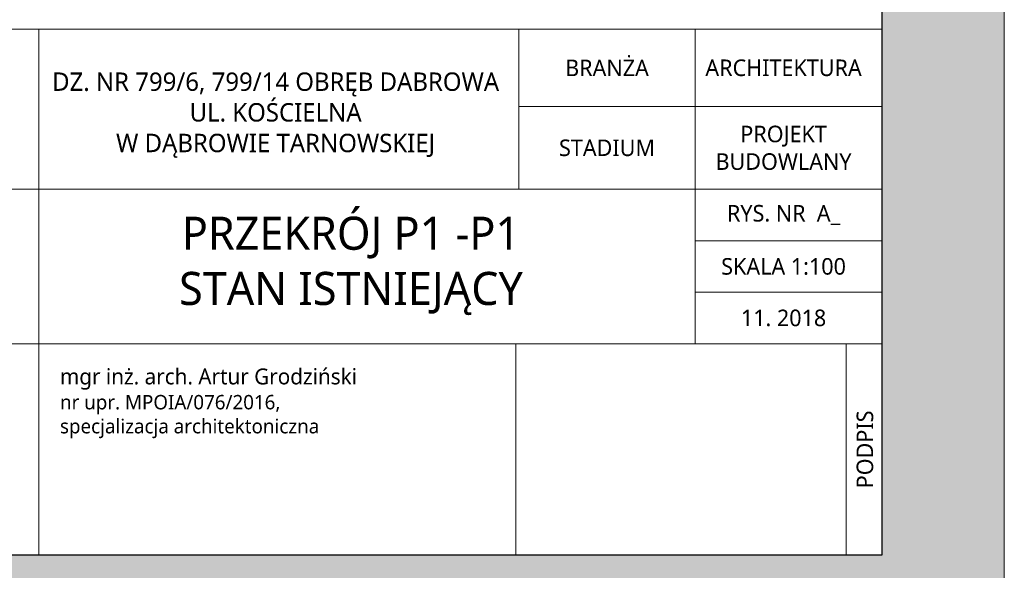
# Model space of a CAD drawing. Header units: millimetres. Extents: x -221 to 149158, y -114258 to 0.
# Tile 60 of 219: x 80037 to 80840, y -46578 to -46129. Entities that reach past the tile are written whole.
import ezdxf

# ---------------------------------------------------------------- set-up
doc = ezdxf.new("R2010")
doc.units = ezdxf.units.MM
doc.layers.get('0').update_dxf_attribs({"lineweight": 0})
doc.layers.add('A-opisram.ART', color=250, linetype='Continuous', lineweight=0)
doc.layers.add('opis..KF', color=250, linetype='Continuous', lineweight=15)
doc.layers.add('A-pomocram.ART', color=254, linetype='Continuous', lineweight=0, plot=False)
doc.layers.add('A-przekrycieram.ART', color=7, linetype='Continuous', lineweight=0, true_color=0xffffff)
doc.styles.add('ARCH', font='segoeuil.ttf')

# ---------------------------------------------------------------- blocks, each defined once
blk = doc.blocks.new('*U1697')
at = {"layer": 'A-przekrycieram.ART'}
h = blk.add_hatch(color=256, dxfattribs=at)
h.dxf.hatch_style = 1
h.paths.add_polyline_path([(0, 2970), (4200, 2970), (4200, 0), (0, 0)])
h.paths.add_polyline_path([(200, 2870), (4100, 2870), (4100, 100), (200, 100)], flags=16)
at = {"layer": 'A-opisram.ART', "lineweight": 30}
blk.add_lwpolyline([(200, 2870), (4100, 2870), (4100, 100), (200, 100)], close=True, dxfattribs=at)
at = {"layer": 'A-pomocram.ART'}
blk.add_lwpolyline([(0, 2970), (4200, 2970), (4200, 0), (0, 0)], close=True, dxfattribs=at)

msp = doc.modelspace()

# ---------------------------------------------------------------- linework, layer by layer
at = {"layer": 'opis..KF'}
for points in [[(80739.68, -46024.77), (79899.12, -46024.77), (79899.12, -46137.27), (80739.68, -46137.27)], [(80052.12, -46137.27), (79899.12, -46137.27), (79899.12, -46267.77), (80052.12, -46267.77)], [(80052.12, -46137.27), (80443.62, -46137.27), (80443.62, -46267.77), (80052.12, -46267.77)], [(80443.62, -46137.27), (80587.62, -46137.27), (80587.62, -46200.27), (80443.62, -46200.27)], [(80587.62, -46137.27), (80739.68, -46137.27), (80739.68, -46200.27), (80587.62, -46200.27)], [(80443.62, -46200.27), (80587.62, -46200.27), (80587.62, -46267.77), (80443.62, -46267.77)], [(80587.62, -46200.27), (80739.68, -46200.27), (80739.68, -46267.77), (80587.62, -46267.77)], [(80052.12, -46267.77), (79899.12, -46267.77), (79899.12, -46393.77), (80052.12, -46393.77)], [(80587.62, -46267.77), (80052.12, -46267.77), (80052.12, -46393.77), (80587.62, -46393.77)], [(80587.62, -46267.77), (80739.68, -46267.77), (80739.68, -46309.77), (80587.62, -46309.77)], [(80587.62, -46309.77), (80739.68, -46309.77), (80739.68, -46351.77), (80587.62, -46351.77)], [(80587.62, -46351.77), (80739.68, -46351.77), (80739.68, -46393.77), (80587.62, -46393.77)], [(80052.12, -46393.77), (79899.12, -46393.77), (79899.12, -46566.02), (80052.12, -46566.02)], [(80052.12, -46393.77), (80441.36, -46393.77), (80441.36, -46566.02), (80052.12, -46566.02)], [(80739.68, -46393.77), (80731.62, -46393.77), (80731.62, -46393.77), (80441.36, -46393.77), (80441.36, -46566.02), (80739.68, -46566.02)], [(80710.62, -46566.02), (80710.62, -46393.77), (80739.68, -46393.77), (80739.68, -46566.02)]]:
    msp.add_lwpolyline(points, close=True, dxfattribs=at)

# ---------------------------------------------------------------- block references
msp.add_blockref('*U1697', (76639.68, -46666.02))

# ---------------------------------------------------------------- texts
at = {"layer": 'opis..KF', "style": 'ARCH'}
for s, insert, char_height, width, attachment_point in [('\\A1;BRANŻA', (80515.62, -46168.77), 13.5, 144, 5), ('\\A1;ARCHITEKTURA', (80659.62, -46168.77), 13.5, 144, 5), ('\\A1;DZ. NR 799/6, 799/14 OBRĘB DABROWA\\PUL. KOŚCIELNA \\PW DĄBROWIE TARNOWSKIEJ', (80245.32, -46207.33), 15, 913.6275, 5), ('\\A1;PROJEKT BUDOWLANY', (80659.62, -46234.02), 13.5, 144, 5), ('\\A1;STADIUM', (80515.62, -46234.02), 13.5, 144, 5), ('\\A1;RYS. NR  A_', (80659.62, -46288.77), 13.5, 144, 5), ('\\A1;PRZEKRÓJ P1 -P1\\PSTAN ISTNIEJĄCY', (80306.79, -46330.28), 27, 913.6275, 5), ('\\A1;SKALA 1:100', (80659.62, -46330.77), 13.5, 144, 5), ('\\A1;11. 2018', (80659.62, -46372.77), 13.5, 144, 5), ('{\\H1.10127x;mgr inż. arch. Artur Grodziński\\P}nr upr. MPOIA/076/2016, \\Pspecjalizacja architektoniczna', (80069.43, -46442.36), 11.7464, 411.1239, 4)]:
    msp.add_mtext(s, dxfattribs=dict(at, insert=insert, char_height=char_height, width=width, attachment_point=attachment_point))
at = {"layer": 'opis..KF', "insert": (80726.05, -46479.9), "char_height": 13.5, "width": 172.25, "attachment_point": 5, "rotation": 90, "style": 'ARCH'}
msp.add_mtext('\\A1;PODPIS', dxfattribs=at)

doc.saveas('drawing.dxf')
